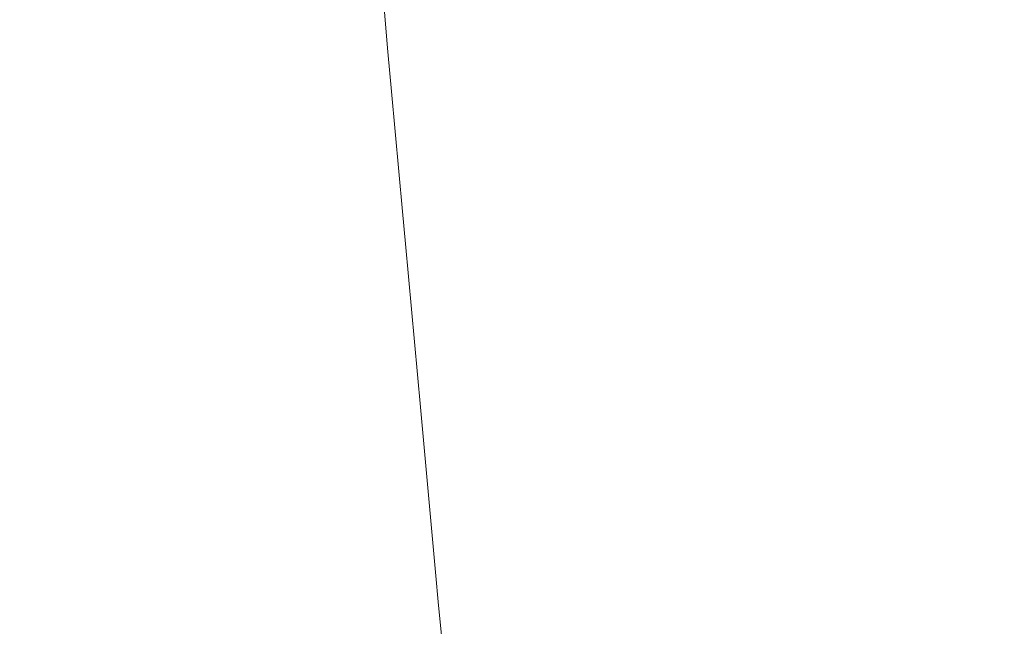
# Model space of a CAD drawing. Header units: millimetres. Extents: x 5939 to 6064, y 7184 to 7303.
# Tile 32 of 256: x 5996.7448 to 5996.7713, y 7191.1419 to 7191.1582. Entities that reach past the tile are written whole.
import ezdxf
from ezdxf.lldxf.tags import DXFTag

# ---------------------------------------------------------------- set-up
doc = ezdxf.new("R2010")
doc.units = ezdxf.units.MM
doc.layers.add('1', color=7, linetype='CONTINUOUS', true_color=0xffffff)
tags = doc.linetypes.add('DASHED', pattern=[25.72, 12.86, -12.86]).pattern_tags.tags
tags[6:7] = [DXFTag(74, 4), DXFTag(75, 0), DXFTag(340, '0'), DXFTag(46, 0.0), DXFTag(50, 0.0), DXFTag(44, 0.0), DXFTag(45, 0.0)]
tags[4:5] = [DXFTag(74, 4), DXFTag(75, 0), DXFTag(340, '0'), DXFTag(46, 0.0), DXFTag(50, 0.0), DXFTag(44, 0.0), DXFTag(45, 0.0)]

msp = doc.modelspace()

# ---------------------------------------------------------------- linework, layer by layer
at = {"layer": '1', "color": 251, "linetype": 'DASHED', "lineweight": 5}
msp.add_open_spline([(5996.744828, 7191.269005), (5996.747399, 7191.238659), (5996.753773, 7191.166647), (5996.765482, 7191.041253), (5996.777851, 7190.908379), (5996.788696, 7190.789536), (5996.797056, 7190.696628), (5996.805873, 7190.597248), (5996.818881, 7190.448782), (5996.833455, 7190.279712), (5996.849187, 7190.096465), (5996.863387, 7189.931706), (5996.872547, 7189.827156), (5996.876959, 7189.777195)], degree=3, knots=[0, 0, 0, 0, 0.154023, 0.279018, 0.380175, 0.425275, 0.469256, 0.514493, 0.563292, 0.678648, 0.773361, 0.88466, 1, 1, 1, 1], dxfattribs=at)

doc.saveas('drawing.dxf')
